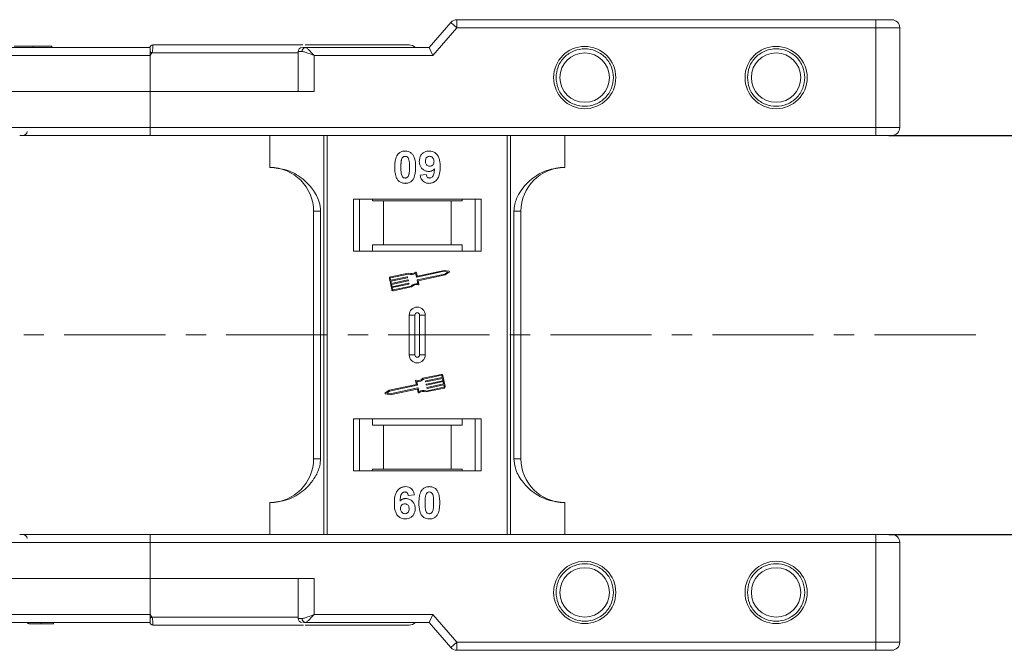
# Model space of a CAD drawing. Header units: millimetres. Extents: x 1678 to 3141, y 466 to 1499.
# Tile 30 of 81: x 2857 to 2981, y 762 to 841. Entities that reach past the tile are written whole.
import ezdxf

# ---------------------------------------------------------------- set-up
doc = ezdxf.new("R2010")
doc.units = ezdxf.units.MM
doc.linetypes.add('CENTERX2', pattern=[20.32, 12.7, -2.54, 2.54, -2.54])
doc.styles.get("Standard").update_dxf_attribs({"font": '仿宋_GB2312.ttf', "width": 0.8})
doc.dimstyles.new('副本 ISO-45.1', dxfattribs={"dimtxt": 10, "dimasz": 9, "dimexe": 6.5, "dimexo": 0.625, "dimgap": 2.5, "dimtad": 1, "dimdsep": 46, "dimtxsty": 'Standard', "dimcen": 2.5, "dimadec": 0, "dimazin": 0, "dimtfac": 1, "dimtmove": 0, "dimatfit": 3, "dimfxl": 0, "dimarcsym": 0})

# ---------------------------------------------------------------- blocks, each defined once
blk = doc.blocks.new('*D2346')
at = {"color": 0, "lineweight": -2}
for p, q in [((2966.44, 826.73), (3019.92, 826.73)), ((3013.42, 785.73), (3013.42, 817.73)), ((2966.44, 776.73), (3019.92, 776.73))]:
    blk.add_line(p, q, dxfattribs=at)
at = {"color": 0, "lineweight": 9}
for points in [[(3011.92, 817.73), (3014.92, 817.73), (3013.42, 826.73)], [(3011.92, 785.73), (3014.92, 785.73), (3013.42, 776.73)]]:
    blk.add_solid(points, dxfattribs=at)
at = {"layer": 'Defpoints', "color": 0, "lineweight": 9}
for p in [(2965.82, 826.73), (3013.42, 826.73), (2965.82, 776.73)]:
    blk.add_point(p, dxfattribs=at)
at = {"color": 0, "lineweight": 9, "insert": (3005.92, 801.73), "char_height": 10, "attachment_point": 5, "rotation": 90}
blk.add_mtext('50', dxfattribs=at)

msp = doc.modelspace()

# ---------------------------------------------------------------- linework, layer by layer
at = {"color": 7, "linetype": 'Continuous', "lineweight": 15}
for p, q in [((2911.52, 840.885), (2908.819, 837.734)), ((2912.279, 840.234), (2911.52, 840.885)), ((2912.279, 840.234), (2912.279, 841.234)), ((2964.819, 841.234), (2912.279, 841.234)), ((2964.819, 840.234), (2964.819, 841.234)), ((2909.279, 836.734), (2912.279, 840.234)), ((2912.279, 840.234), (2964.819, 840.234)), ((2964.819, 840.234), (2964.819, 827.734)), ((2967.819, 840.234), (2964.819, 840.234)), ((2967.819, 827.734), (2967.819, 840.234)), ((2873.819, 837.734), (2825.113, 837.734)), ((2859.134, 837.734), (2859.134, 837.934)), ((2861.498, 837.734), (2861.498, 837.934)), ((2873.819, 837.732), (2873.819, 837.734)), ((2874.169, 838.084), (2874.169, 838.084)), ((2892.382, 837.234), (2892.382, 832.234)), ((2892.891, 837.234), (2892.382, 837.234)), ((2908.819, 837.734), (2893.264, 837.734)), ((2908.819, 837.734), (2909.279, 836.734)), ((2826.231, 836.734), (2873.819, 836.734)), ((2874.053, 837.084), (2873.819, 836.734)), ((2873.819, 836.734), (2873.819, 832.234)), ((2892.382, 837.084), (2874.053, 837.084)), ((2894.382, 836.734), (2909.279, 836.734)), ((2894.382, 832.234), (2894.382, 836.734)), ((2873.819, 832.234), (2854.407, 832.234)), ((2873.819, 827.734), (2873.819, 832.234)), ((2873.819, 832.234), (2894.382, 832.234)), ((2873.819, 827.734), (2856.407, 827.734)), ((2964.819, 827.734), (2873.819, 827.734)), ((2873.819, 826.734), (2873.819, 827.734)), ((2967.819, 827.734), (2964.819, 827.734)), ((2964.819, 826.734), (2964.819, 827.734)), ((2964.819, 826.734), (2873.819, 826.734)), ((2888.819, 826.734), (2888.819, 822.734)), ((2895.612, 826.734), (2895.612, 801.734)), ((2896.031, 801.734), (2896.031, 826.734)), ((2918.607, 826.734), (2918.607, 801.734)), ((2919.026, 801.734), (2919.026, 826.734)), ((2925.819, 822.734), (2925.819, 826.734)), ((2907.678, 821.778), (2908.447, 821.862)), ((2915.319, 818.734), (2899.319, 818.734)), ((2899.319, 818.734), (2899.319, 812.234)), ((2900.069, 818.734), (2900.069, 812.234)), ((2901.705, 818.534), (2901.705, 818.734)), ((2912.932, 818.734), (2912.932, 818.534)), ((2914.569, 812.234), (2914.569, 818.734)), ((2915.319, 812.234), (2915.319, 818.734)), ((2903.069, 818.534), (2901.705, 818.534)), ((2903.069, 813.034), (2903.069, 818.534)), ((2911.569, 818.534), (2903.069, 818.534)), ((2911.569, 818.534), (2911.569, 813.034)), ((2912.932, 818.534), (2911.569, 818.534)), ((2894.319, 817.234), (2895.204, 817.234)), ((2894.319, 817.234), (2894.319, 801.734)), ((2895.204, 801.734), (2895.204, 817.234)), ((2919.433, 817.234), (2919.433, 801.734)), ((2920.319, 817.234), (2919.433, 817.234)), ((2920.319, 801.734), (2920.319, 817.234)), ((2901.705, 813.034), (2903.069, 813.034)), ((2901.705, 812.234), (2901.705, 813.034)), ((2903.069, 813.034), (2911.569, 813.034)), ((2911.569, 813.034), (2912.932, 813.034)), ((2912.932, 813.034), (2912.932, 812.234)), ((2899.319, 812.234), (2915.319, 812.234)), ((2903.822, 808.797), (2904.114, 807.418)), ((2903.937, 808.821), (2903.986, 808.591)), ((2906.237, 809.487), (2903.958, 809.005)), ((2906.225, 809.364), (2903.983, 808.891)), ((2903.986, 808.591), (2906.068, 809.031)), ((2906.093, 808.916), (2904.01, 808.476)), ((2906.103, 809.008), (2906.115, 808.951)), ((2907.211, 809.003), (2907.117, 809.447)), ((2907.302, 809.142), (2907.214, 809.557)), ((2910.707, 809.711), (2907.246, 808.98)), ((2907.319, 808.635), (2910.78, 809.366)), ((2910.706, 809.831), (2907.337, 809.119)), ((2907.429, 808.538), (2910.828, 809.256)), ((2911.308, 809.713), (2910.706, 809.831)), ((2911.149, 809.624), (2910.707, 809.711)), ((2910.78, 809.366), (2911.149, 809.624)), ((2910.828, 809.256), (2911.33, 809.607)), ((2904.01, 808.476), (2904.071, 808.189)), ((2904.071, 808.189), (2906.153, 808.629)), ((2906.178, 808.514), (2904.095, 808.074)), ((2904.095, 808.074), (2904.156, 807.787)), ((2904.156, 807.787), (2906.238, 808.227)), ((2906.263, 808.112), (2904.18, 807.672)), ((2904.18, 807.672), (2904.229, 807.442)), ((2904.298, 807.397), (2906.541, 807.871)), ((2904.322, 807.282), (2906.601, 807.763)), ((2906.188, 808.606), (2906.2, 808.549)), ((2906.273, 808.204), (2906.285, 808.147)), ((2907.39, 808.156), (2907.296, 808.6)), ((2907.523, 808.094), (2907.429, 808.538)), ((2906.319, 804.234), (2906.319, 801.734)), ((2906.319, 804.234), (2907.034, 804.234)), ((2907.034, 804.234), (2907.034, 801.734)), ((2907.604, 801.734), (2907.604, 804.234)), ((2908.319, 804.234), (2907.604, 804.234)), ((2908.319, 801.734), (2908.319, 804.234)), ((2894.319, 801.734), (2894.319, 786.234)), ((2895.204, 786.234), (2895.204, 801.734)), ((2895.612, 801.734), (2895.612, 776.734)), ((2896.031, 776.734), (2896.031, 801.734)), ((2906.319, 801.734), (2906.319, 799.234)), ((2907.034, 801.734), (2907.034, 799.234)), ((2907.604, 799.234), (2907.604, 801.734)), ((2908.319, 799.234), (2908.319, 801.734)), ((2918.607, 801.734), (2918.607, 776.734)), ((2919.026, 776.734), (2919.026, 801.734)), ((2919.433, 801.734), (2919.433, 786.234)), ((2920.319, 786.234), (2920.319, 801.734)), ((2907.034, 799.234), (2906.319, 799.234)), ((2908.319, 799.234), (2907.604, 799.234)), ((2910.315, 796.801), (2908.037, 796.319)), ((2910.34, 796.686), (2908.097, 796.212)), ((2908.375, 795.971), (2910.458, 796.411)), ((2910.458, 796.411), (2910.409, 796.64)), ((2910.815, 795.286), (2910.524, 796.665)), ((2907.208, 795.544), (2903.81, 794.826)), ((2907.319, 795.447), (2903.858, 794.716)), ((2907.114, 795.988), (2907.208, 795.544)), ((2907.248, 795.926), (2907.342, 795.482)), ((2908.365, 795.878), (2908.352, 795.936)), ((2910.482, 796.296), (2908.399, 795.856)), ((2908.412, 794.718), (2910.655, 795.192)), ((2908.45, 795.476), (2908.437, 795.534)), ((2908.46, 795.568), (2910.543, 796.008)), ((2910.567, 795.893), (2908.484, 795.453)), ((2908.545, 795.166), (2910.628, 795.606)), ((2910.652, 795.491), (2908.569, 795.051)), ((2910.543, 796.008), (2910.482, 796.296)), ((2910.628, 795.606), (2910.567, 795.893)), ((2910.7, 795.261), (2910.652, 795.491)), ((2903.81, 794.826), (2903.308, 794.475)), ((2903.33, 794.369), (2903.931, 794.251)), ((2903.858, 794.716), (2903.488, 794.458)), ((2903.488, 794.458), (2903.93, 794.371)), ((2903.93, 794.371), (2907.392, 795.103)), ((2903.931, 794.251), (2907.301, 794.963)), ((2907.336, 794.941), (2907.424, 794.525)), ((2907.426, 795.08), (2907.52, 794.636)), ((2908.401, 794.596), (2910.679, 795.077)), ((2908.535, 795.074), (2908.522, 795.131)), ((2915.319, 791.234), (2899.319, 791.234)), ((2899.319, 791.234), (2899.319, 784.734)), ((2900.069, 791.234), (2900.069, 784.734)), ((2901.705, 790.434), (2901.705, 791.234)), ((2903.069, 790.434), (2901.705, 790.434)), ((2903.069, 784.934), (2903.069, 790.434)), ((2911.569, 790.434), (2903.069, 790.434)), ((2911.569, 790.434), (2911.569, 784.934)), ((2912.932, 790.434), (2911.569, 790.434)), ((2912.932, 791.234), (2912.932, 790.434)), ((2914.569, 784.734), (2914.569, 791.234)), ((2915.319, 784.734), (2915.319, 791.234)), ((2894.319, 786.234), (2895.204, 786.234)), ((2919.433, 786.234), (2920.319, 786.234)), ((2899.319, 784.734), (2915.319, 784.734)), ((2901.705, 784.934), (2903.069, 784.934)), ((2901.705, 784.734), (2901.705, 784.934)), ((2903.069, 784.934), (2911.569, 784.934)), ((2911.569, 784.934), (2912.932, 784.934)), ((2912.932, 784.934), (2912.932, 784.734)), ((2906.96, 781.69), (2906.191, 781.606)), ((2888.819, 776.734), (2888.819, 780.734)), ((2925.819, 780.734), (2925.819, 776.734)), ((2873.819, 776.734), (2873.819, 775.734)), ((2873.819, 776.734), (2964.819, 776.734)), ((2964.819, 775.734), (2964.819, 776.734)), ((2856.407, 775.734), (2873.819, 775.734)), ((2873.819, 771.234), (2873.819, 775.734)), ((2873.819, 775.734), (2964.819, 775.734)), ((2964.819, 775.734), (2964.819, 763.234)), ((2964.819, 775.734), (2967.819, 775.734)), ((2967.819, 763.234), (2967.819, 775.734)), ((2854.407, 771.234), (2873.819, 771.234)), ((2894.382, 771.234), (2873.819, 771.234)), ((2873.819, 771.234), (2873.819, 766.734)), ((2892.382, 771.234), (2892.382, 766.234)), ((2894.382, 766.734), (2894.382, 771.234)), ((2825.113, 765.734), (2873.819, 765.734)), ((2873.819, 766.734), (2826.231, 766.734)), ((2858.486, 765.734), (2858.486, 765.534)), ((2858.595, 765.734), (2858.595, 765.534)), ((2860.146, 765.734), (2860.146, 765.534)), ((2861.691, 765.734), (2861.691, 765.534)), ((2873.819, 766.734), (2874.053, 766.384)), ((2874.053, 766.384), (2892.382, 766.384)), ((2892.891, 766.234), (2892.382, 766.234)), ((2893.052, 765.734), (2893.264, 765.734)), ((2893.264, 765.734), (2908.819, 765.734)), ((2909.279, 766.734), (2894.382, 766.734)), ((2908.819, 765.734), (2909.279, 766.734)), ((2908.819, 765.734), (2911.52, 762.583)), ((2912.279, 763.234), (2909.279, 766.734)), ((2874.169, 765.384), (2874.169, 765.384)), ((2911.52, 762.583), (2912.279, 763.234)), ((2964.819, 763.234), (2912.279, 763.234)), ((2912.279, 763.234), (2912.279, 762.234)), ((2964.819, 763.234), (2967.819, 763.234)), ((2964.819, 762.234), (2964.819, 763.234)), ((2912.279, 762.234), (2964.819, 762.234))]:
    msp.add_line(p, q, dxfattribs=at)
at = {"color": 1, "linetype": 'CENTERX2', "lineweight": 13}
msp.add_line((2977.349, 801.734), (2139.266, 801.734), dxfattribs=at)
at = {"color": 7, "linetype": 'Continuous', "lineweight": 15}
for centre, radius in [((2928.319, 833.984), 3.9), ((2952.319, 833.984), 3.9), ((2928.319, 833.984), 3.1), ((2952.319, 833.984), 3.1), ((2928.319, 769.484), 3.9), ((2952.319, 769.484), 3.9), ((2928.319, 769.484), 3.1), ((2952.319, 769.484), 3.1)]:
    msp.add_circle(centre, radius, dxfattribs=at)
for centre, radius, start, end in [((2912.279, 840.234), 1, 90, 139.39871), ((2966.819, 840.234), 1, 0, 90), ((2874.169, 837.734), 0.35, 89.99809, 179.99959), ((2838.275, 770.157), 75.89, 61.87179, 62.07191), ((2892.882, 837.234), 0.5, 90, 180), ((2893.338, 837.289), 0.451, 99.5202, 187.08135), ((2906.319, 837.084), 1, 41.2946, 90), ((2966.819, 827.734), 1, 270, 0), ((2857.89, 827.234), 0.5, 270, 0), ((2888.819, 817.234), 5.5, 0, 90), ((2925.819, 817.234), 5.5, 90, 180), ((2903.995, 808.833), 0.176, 101.9297, 191.9297), ((2903.995, 808.833), 0.0587, 101.9297, 191.9297), ((2906.074, 809.002), 0.0294, 11.9297, 101.9297), ((2906.087, 808.945), 0.0294, 281.9297, 11.9297), ((2906.59, 810.285), 0.99, 248.37041, 302.16635), ((2906.59, 810.285), 0.873, 246.11204, 307.44471), ((2907.157, 809.545), 0.0587, 11.9297, 127.44471), ((2907.24, 809.009), 0.0294, 191.9297, 281.9297), ((2907.331, 809.148), 0.0294, 191.9297, 281.9297), ((2911.296, 809.656), 0.0587, 304.95116, 78.90824), ((2906.159, 808.6), 0.0294, 11.9297, 101.9297), ((2906.172, 808.543), 0.0294, 281.9297, 11.9297), ((2906.244, 808.198), 0.0294, 11.9297, 101.9297), ((2906.257, 808.141), 0.0294, 281.9297, 11.9297), ((2907.247, 807.176), 0.99, 81.69305, 135.48899), ((2907.247, 807.176), 0.873, 76.41469, 137.74736), ((2907.325, 808.606), 0.0294, 101.9297, 191.9297), ((2907.466, 808.082), 0.0587, 256.41469, 11.9297), ((2904.286, 807.454), 0.176, 191.9297, 281.9297), ((2904.286, 807.454), 0.0587, 191.9297, 281.9297), ((2907.319, 804.234), 1, 0, 180), ((2907.319, 804.234), 0.285, 0, 180), ((2907.319, 799.234), 1, 180, 0), ((2907.319, 799.234), 0.285, 180, 0), ((2910.352, 796.628), 0.176, 11.9297, 101.9297), ((2910.352, 796.628), 0.0587, 11.9297, 101.9297), ((2907.172, 796.001), 0.0587, 76.41469, 191.9297), ((2907.391, 796.906), 0.873, 256.41469, 317.74736), ((2907.391, 796.906), 0.99, 261.69305, 315.48899), ((2907.313, 795.476), 0.0294, 281.9297, 11.9297), ((2908.381, 795.942), 0.0294, 101.9297, 191.9297), ((2908.393, 795.884), 0.0294, 191.9297, 281.9297), ((2908.466, 795.54), 0.0294, 101.9297, 191.9297), ((2908.478, 795.482), 0.0294, 191.9297, 281.9297), ((2908.551, 795.137), 0.0294, 101.9297, 191.9297), ((2910.643, 795.249), 0.0587, 281.9297, 11.9297), ((2910.643, 795.249), 0.176, 281.9297, 11.9297), ((2903.341, 794.427), 0.0587, 124.95116, 258.90824), ((2907.307, 794.935), 0.0294, 11.9297, 101.9297), ((2907.398, 795.074), 0.0294, 11.9297, 101.9297), ((2907.481, 794.537), 0.0587, 191.9297, 307.44471), ((2908.047, 793.798), 0.873, 66.11204, 127.44471), ((2908.047, 793.798), 0.99, 68.37041, 122.16635), ((2908.563, 795.08), 0.0294, 191.9297, 281.9297), ((2888.819, 786.234), 5.5, 270, 0), ((2925.819, 786.234), 5.5, 180, 270), ((2857.89, 776.234), 0.5, 0, 90), ((2966.819, 775.734), 1, 0, 90), ((2838.275, 833.311), 75.89, 297.92809, 298.12821), ((2874.169, 765.734), 0.35, 180.00041, 270.00191), ((2892.882, 766.234), 0.5, 180, 270), ((2893.338, 766.178), 0.451, 172.91865, 260.4798), ((2906.319, 766.384), 1, 270, 319.04573), ((2966.819, 763.234), 1, 270, 0), ((2912.279, 763.234), 1, 220.60129, 270)]:
    msp.add_arc(centre, radius, start, end, dxfattribs=at)
for points, knots in [([(2966.819, 841.234), (2966.792, 841.234), (2966.75, 841.234), (2966.501, 841.234), (2966.243, 841.234), (2965.925, 841.234), (2965.459, 841.234), (2965.07, 841.234), (2964.819, 841.234)], [0, 0, 0, 0, 0.2394429, 0.3698071, 0.5000001, 0.6303641, 0.7605571, 1, 1, 1, 1]), ([(2859.134, 837.934), (2859, 837.934), (2858.596, 837.934), (2857.936, 837.934), (2857.315, 837.934), (2856.889, 837.934), (2856.764, 837.934), (2856.756, 837.934), (2856.755, 837.934)], [0, 0, 0, 0, 0.1021706, 0.3092201, 0.51365, 0.6922749, 0.9324126, 1, 1, 1, 1]), ([(2861.498, 837.934), (2861.495, 837.934), (2861.484, 837.934), (2861.343, 837.934), (2860.951, 837.934), (2860.377, 837.934), (2859.737, 837.934), (2859.316, 837.934), (2859.134, 837.934)], [0, 0, 0, 0, 0.1018882, 0.3073435, 0.4929627, 0.6786474, 0.8607914, 1, 1, 1, 1]), ([(2873.819, 837.208), (2873.819, 837.301), (2873.819, 837.486), (2873.819, 837.648), (2873.819, 837.678), (2873.819, 837.687)], [0, 0, 0, 0, 0.412717, 0.8254516, 1, 1, 1, 1]), ([(2874.169, 838.084), (2874.169, 838.077), (2874.17, 838.063), (2874.169, 837.961), (2874.167, 837.815), (2874.155, 837.631), (2874.136, 837.449), (2874.106, 837.262), (2874.07, 837.14), (2874.053, 837.084)], [0, 0, 0, 0, 0.1718456, 0.312445, 0.4991009, 0.6298393, 0.7575038, 0.8890244, 1, 1, 1, 1]), ([(2892.981, 838.084), (2892.592, 838.084), (2891.378, 838.084), (2888.999, 838.084), (2885.786, 838.084), (2882.135, 838.084), (2878.148, 838.084), (2875.482, 838.084), (2874.169, 838.084)], [0, 0, 0, 0, 0.0761662, 0.2372998, 0.3984073, 0.6046388, 0.8052959, 1, 1, 1, 1]), ([(2894.382, 836.734), (2894.112, 836.85), (2893.694, 837.031), (2893.195, 837.202), (2892.986, 837.224), (2892.891, 837.234)], [0, 0, 0, 0, 0.4984129, 0.772928, 1, 1, 1, 1]), ([(2893.264, 837.734), (2893.147, 837.734), (2893.021, 837.734), (2892.986, 837.734), (2892.984, 837.734)], [0, 0, 0, 0, 0.93147, 1, 1, 1, 1]), ([(2893.264, 837.734), (2893.332, 837.717), (2893.475, 837.681), (2893.755, 837.431), (2894.064, 837.101), (2894.276, 836.856), (2894.382, 836.734)], [0, 0, 0, 0, 0.2343503, 0.4981953, 0.748869, 1, 1, 1, 1]), ([(2906.319, 838.084), (2906.273, 838.084), (2906.179, 838.084), (2905.408, 838.084), (2904.242, 838.084), (2902.771, 838.084), (2901.125, 838.084), (2899.177, 838.084), (2896.679, 838.084), (2894.529, 838.084), (2893.266, 838.084)], [0, 0, 0, 0, 0.1309531, 0.2659015, 0.4045794, 0.5129439, 0.6212909, 0.7319266, 0.8425444, 1, 1, 1, 1]), ([(2924.719, 833.984), (2924.767, 834.437), (2924.842, 835.135), (2925.29, 835.975), (2925.755, 836.547), (2926.328, 837.015), (2927.167, 837.449), (2928.319, 837.671), (2929.471, 837.449), (2930.309, 837.015), (2930.882, 836.547), (2931.348, 835.975), (2931.796, 835.136), (2931.87, 834.437), (2931.919, 833.984)], [0, 0, 0, 0, 0.11972147, 0.18483695, 0.24999998, 0.31511548, 0.38027853, 0.5, 0.61972147, 0.68483695, 0.74999998, 0.81511548, 0.88027853, 1, 1, 1, 1]), ([(2948.719, 833.984), (2948.767, 834.437), (2948.842, 835.135), (2949.29, 835.975), (2949.755, 836.547), (2950.328, 837.015), (2951.167, 837.449), (2952.319, 837.671), (2953.471, 837.449), (2954.309, 837.015), (2954.882, 836.547), (2955.348, 835.975), (2955.796, 835.136), (2955.87, 834.437), (2955.919, 833.984)], [0, 0, 0, 0, 0.11972147, 0.18483695, 0.24999998, 0.31511548, 0.38027853, 0.5, 0.61972147, 0.68483695, 0.74999998, 0.81511548, 0.88027853, 1, 1, 1, 1]), ([(2931.919, 833.984), (2931.87, 833.531), (2931.796, 832.832), (2931.348, 831.993), (2930.882, 831.421), (2930.31, 830.953), (2929.471, 830.519), (2928.319, 830.297), (2927.167, 830.519), (2926.328, 830.953), (2925.755, 831.421), (2925.29, 831.993), (2924.842, 832.832), (2924.767, 833.531), (2924.719, 833.984)], [0, 0, 0, 0, 0.11972147, 0.18483695, 0.24999998, 0.31511548, 0.38027853, 0.5, 0.61972147, 0.68483695, 0.74999998, 0.81511548, 0.88027853, 1, 1, 1, 1]), ([(2955.919, 833.984), (2955.87, 833.531), (2955.796, 832.832), (2955.348, 831.993), (2954.882, 831.421), (2954.31, 830.953), (2953.471, 830.519), (2952.319, 830.297), (2951.167, 830.519), (2950.328, 830.953), (2949.755, 831.421), (2949.29, 831.993), (2948.842, 832.832), (2948.767, 833.531), (2948.719, 833.984)], [0, 0, 0, 0, 0.11972147, 0.18483695, 0.24999998, 0.31511548, 0.38027853, 0.5, 0.61972147, 0.68483695, 0.74999998, 0.81511548, 0.88027853, 1, 1, 1, 1]), ([(2873.819, 826.734), (2872.498, 826.734), (2869.815, 826.734), (2865.79, 826.734), (2862.121, 826.734), (2859.331, 826.734), (2857.93, 826.734), (2857.467, 826.734)], [0, 0, 0, 0, 0.2309632, 0.4690891, 0.7139221, 0.9052997, 1, 1, 1, 1]), ([(2966.819, 826.734), (2966.792, 826.734), (2966.751, 826.734), (2966.502, 826.734), (2966.243, 826.734), (2965.925, 826.734), (2965.459, 826.734), (2965.07, 826.734), (2964.819, 826.734)], [0, 0, 0, 0, 0.23944295, 0.36963586, 0.49999992, 0.63019291, 0.76055705, 1, 1, 1, 1]), ([(2904.498, 822.761), (2904.501, 822.895), (2904.506, 823.198), (2904.578, 823.727), (2904.718, 824.149), (2904.877, 824.356), (2904.894, 824.379)], [0, 0, 0, 0, 0.2367308, 0.5375555, 0.9496679, 1, 1, 1, 1]), ([(2904.894, 824.379), (2904.939, 824.429), (2905.029, 824.531), (2905.198, 824.647), (2905.386, 824.73), (2905.555, 824.768), (2905.697, 824.783), (2905.77, 824.784), (2905.806, 824.785)], [0, 0, 0, 0, 0.1937762, 0.3936, 0.5878635, 0.7889077, 0.894169, 1, 1, 1, 1]), ([(2905.268, 822.761), (2905.268, 822.828), (2905.269, 822.961), (2905.275, 823.142), (2905.285, 823.303), (2905.299, 823.445), (2905.318, 823.587), (2905.341, 823.679), (2905.353, 823.726)], [0, 0, 0, 0, 0.2059417, 0.4119594, 0.558149, 0.7045024, 0.8518015, 1, 1, 1, 1]), ([(2905.353, 823.726), (2905.377, 823.795), (2905.415, 823.907), (2905.523, 824.033), (2905.647, 824.099), (2905.746, 824.116), (2905.8, 824.118), (2905.806, 824.119)], [0, 0, 0, 0, 0.33480351, 0.54256063, 0.75038199, 0.9707212, 1, 1, 1, 1]), ([(2905.806, 824.785), (2905.941, 824.775), (2906.213, 824.755), (2906.566, 824.556), (2906.837, 824.263), (2907.089, 823.662), (2907.103, 823.139), (2907.114, 822.753)], [0, 0, 0, 0, 0.147566, 0.2966882, 0.4312776, 0.580404, 1, 1, 1, 1]), ([(2905.806, 824.119), (2905.863, 824.113), (2905.965, 824.103), (2906.097, 824.027), (2906.21, 823.879), (2906.306, 823.604), (2906.34, 823.212), (2906.343, 822.912), (2906.344, 822.761)], [0, 0, 0, 0, 0.10461361, 0.18881412, 0.27351189, 0.44412695, 0.71948087, 1, 1, 1, 1]), ([(2907.575, 823.481), (2907.583, 823.615), (2907.598, 823.885), (2907.766, 824.265), (2908.045, 824.561), (2908.416, 824.755), (2908.691, 824.775), (2908.833, 824.785)], [0, 0, 0, 0, 0.1979267, 0.3977284, 0.5974133, 0.7905838, 1, 1, 1, 1]), ([(2908.344, 823.52), (2908.349, 823.607), (2908.355, 823.745), (2908.43, 823.924), (2908.539, 824.031), (2908.682, 824.105), (2908.789, 824.114), (2908.848, 824.119)], [0, 0, 0, 0, 0.29132017, 0.46553926, 0.64163153, 0.79866396, 1, 1, 1, 1]), ([(2908.833, 824.785), (2908.969, 824.775), (2909.24, 824.753), (2909.601, 824.551), (2909.892, 824.246), (2910.132, 823.711), (2910.186, 823.202), (2910.19, 822.847), (2910.191, 822.788)], [0, 0, 0, 0, 0.148288, 0.2977445, 0.4437132, 0.6077915, 0.9347078, 1, 1, 1, 1]), ([(2908.848, 824.119), (2908.916, 824.111), (2909.053, 824.097), (2909.227, 823.98), (2909.356, 823.822), (2909.413, 823.639), (2909.419, 823.519), (2909.421, 823.463)], [0, 0, 0, 0, 0.2079545, 0.4204057, 0.6273197, 0.8277075, 1, 1, 1, 1]), ([(2895.204, 817.234), (2895.161, 817.625), (2895.049, 818.623), (2894.226, 820.077), (2892.856, 821.49), (2890.991, 822.527), (2889.54, 822.665), (2888.819, 822.734)], [0, 0, 0, 0, 0.12571337, 0.32127574, 0.5244662, 0.76348402, 1, 1, 1, 1]), ([(2904.891, 821.145), (2904.852, 821.199), (2904.772, 821.309), (2904.664, 821.546), (2904.574, 821.853), (2904.524, 822.19), (2904.502, 822.494), (2904.499, 822.672), (2904.498, 822.761)], [0, 0, 0, 0, 0.11844057, 0.2393457, 0.45959323, 0.68492476, 0.84223987, 1, 1, 1, 1]), ([(2905.806, 821.401), (2905.738, 821.409), (2905.628, 821.422), (2905.499, 821.51), (2905.395, 821.663), (2905.302, 821.937), (2905.274, 822.327), (2905.27, 822.616), (2905.268, 822.761)], [0, 0, 0, 0, 0.1253702, 0.2022903, 0.2791788, 0.4647576, 0.7305818, 1, 1, 1, 1]), ([(2906.344, 822.761), (2906.344, 822.694), (2906.343, 822.561), (2906.337, 822.38), (2906.327, 822.219), (2906.313, 822.076), (2906.295, 821.933), (2906.271, 821.84), (2906.259, 821.793)], [0, 0, 0, 0, 0.2052705, 0.4106164, 0.5571497, 0.7038442, 0.8514711, 1, 1, 1, 1]), ([(2907.114, 822.753), (2907.111, 822.62), (2907.106, 822.316), (2907.036, 821.798), (2906.897, 821.378), (2906.741, 821.17), (2906.718, 821.14)], [0, 0, 0, 0, 0.2372812, 0.5385907, 0.9326774, 1, 1, 1, 1]), ([(2908.757, 822.221), (2908.622, 822.233), (2908.349, 822.258), (2907.998, 822.475), (2907.731, 822.78), (2907.593, 823.135), (2907.581, 823.376), (2907.575, 823.481)], [0, 0, 0, 0, 0.2101886, 0.42177326, 0.62360346, 0.83703437, 1, 1, 1, 1]), ([(2908.887, 822.888), (2908.819, 822.894), (2908.694, 822.905), (2908.53, 822.998), (2908.419, 823.13), (2908.354, 823.31), (2908.348, 823.442), (2908.344, 823.52)], [0, 0, 0, 0, 0.2139369, 0.3980753, 0.5830907, 0.7516657, 1, 1, 1, 1]), ([(2909.48, 822.556), (2909.434, 822.507), (2909.34, 822.408), (2909.193, 822.32), (2909.066, 822.268), (2908.967, 822.24), (2908.864, 822.225), (2908.793, 822.222), (2908.757, 822.221)], [0, 0, 0, 0, 0.24349124, 0.49626585, 0.61820988, 0.7417038, 0.87015842, 1, 1, 1, 1]), ([(2910.191, 822.788), (2910.188, 822.654), (2910.179, 822.253), (2910.088, 821.697), (2909.81, 821.189), (2909.463, 820.886), (2909.094, 820.748), (2908.86, 820.738), (2908.776, 820.734)], [0, 0, 0, 0, 0.1423372, 0.4291269, 0.5899433, 0.7512055, 0.9098946, 1, 1, 1, 1]), ([(2908.874, 821.401), (2908.928, 821.406), (2909.036, 821.417), (2909.188, 821.516), (2909.329, 821.686), (2909.439, 822.048), (2909.463, 822.349), (2909.48, 822.556)], [0, 0, 0, 0, 0.1120155, 0.2243547, 0.3677679, 0.565827, 1, 1, 1, 1]), ([(2909.421, 823.463), (2909.417, 823.384), (2909.409, 823.251), (2909.323, 823.082), (2909.202, 822.972), (2909.053, 822.899), (2908.942, 822.891), (2908.887, 822.888)], [0, 0, 0, 0, 0.2673945, 0.4472142, 0.6271221, 0.8130653, 1, 1, 1, 1]), ([(2925.819, 822.734), (2925.059, 822.658), (2923.539, 822.505), (2921.517, 821.315), (2920.185, 819.764), (2919.525, 818.32), (2919.458, 817.528), (2919.433, 817.234)], [0, 0, 0, 0, 0.2490962, 0.4982428, 0.745205, 0.90541, 1, 1, 1, 1]), ([(2905.806, 820.734), (2905.739, 820.736), (2905.604, 820.741), (2905.406, 820.784), (2905.216, 820.862), (2905.071, 820.961), (2904.964, 821.059), (2904.916, 821.116), (2904.891, 821.145)], [0, 0, 0, 0, 0.1926347, 0.388697, 0.5820148, 0.7830443, 0.8909593, 1, 1, 1, 1]), ([(2906.259, 821.793), (2906.235, 821.724), (2906.197, 821.613), (2906.09, 821.487), (2905.968, 821.421), (2905.869, 821.403), (2905.814, 821.401), (2905.806, 821.401)], [0, 0, 0, 0, 0.3336776, 0.5404125, 0.7472639, 0.9612091, 1, 1, 1, 1]), ([(2906.718, 821.14), (2906.674, 821.09), (2906.583, 820.988), (2906.415, 820.872), (2906.226, 820.789), (2906.056, 820.751), (2905.915, 820.736), (2905.842, 820.735), (2905.806, 820.734)], [0, 0, 0, 0, 0.1937693, 0.3935642, 0.587886, 0.7891312, 0.8942826, 1, 1, 1, 1]), ([(2908.776, 820.734), (2908.64, 820.745), (2908.394, 820.765), (2908.08, 820.947), (2907.838, 821.227), (2907.723, 821.525), (2907.688, 821.724), (2907.678, 821.778)], [0, 0, 0, 0, 0.2427882, 0.4388655, 0.6348012, 0.9009361, 1, 1, 1, 1]), ([(2908.447, 821.862), (2908.46, 821.782), (2908.481, 821.659), (2908.571, 821.515), (2908.676, 821.438), (2908.782, 821.405), (2908.849, 821.402), (2908.874, 821.401)], [0, 0, 0, 0, 0.3447142, 0.5290593, 0.7142089, 0.8921959, 1, 1, 1, 1]), ([(2888.819, 780.734), (2889.579, 780.81), (2891.099, 780.963), (2893.121, 782.153), (2894.453, 783.703), (2895.113, 785.148), (2895.18, 785.94), (2895.204, 786.234)], [0, 0, 0, 0, 0.24909619, 0.49824278, 0.74520496, 0.90540997, 1, 1, 1, 1]), ([(2919.433, 786.234), (2919.477, 785.843), (2919.588, 784.845), (2920.412, 783.39), (2921.782, 781.978), (2923.647, 780.941), (2925.097, 780.803), (2925.819, 780.734)], [0, 0, 0, 0, 0.1257134, 0.3212757, 0.5244662, 0.763484, 1, 1, 1, 1]), ([(2904.447, 780.68), (2904.45, 780.813), (2904.459, 781.215), (2904.549, 781.771), (2904.828, 782.279), (2905.174, 782.582), (2905.544, 782.72), (2905.778, 782.73), (2905.862, 782.734)], [0, 0, 0, 0, 0.1423372, 0.4291269, 0.5899433, 0.7512055, 0.9098946, 1, 1, 1, 1]), ([(2905.764, 782.067), (2905.71, 782.062), (2905.601, 782.051), (2905.449, 781.951), (2905.307, 781.779), (2905.199, 781.417), (2905.174, 781.117), (2905.158, 780.912)], [0, 0, 0, 0, 0.1120492, 0.2243802, 0.3701146, 0.5702758, 1, 1, 1, 1]), ([(2906.191, 781.606), (2906.178, 781.683), (2906.159, 781.805), (2906.068, 781.95), (2905.963, 782.03), (2905.855, 782.063), (2905.789, 782.066), (2905.764, 782.067)], [0, 0, 0, 0, 0.33384, 0.5245467, 0.7163724, 0.8918244, 1, 1, 1, 1]), ([(2905.862, 782.734), (2905.998, 782.723), (2906.244, 782.704), (2906.557, 782.52), (2906.798, 782.243), (2906.913, 781.946), (2906.949, 781.747), (2906.96, 781.69)], [0, 0, 0, 0, 0.24269082, 0.43900235, 0.63500599, 0.89505866, 1, 1, 1, 1]), ([(2907.524, 780.715), (2907.526, 780.848), (2907.531, 781.151), (2907.604, 781.679), (2907.745, 782.099), (2907.902, 782.305), (2907.92, 782.328)], [0, 0, 0, 0, 0.2373811, 0.5389182, 0.9490817, 1, 1, 1, 1]), ([(2907.92, 782.328), (2907.964, 782.378), (2908.054, 782.48), (2908.223, 782.595), (2908.412, 782.678), (2908.581, 782.716), (2908.722, 782.731), (2908.795, 782.733), (2908.832, 782.734)], [0, 0, 0, 0, 0.1937762, 0.3936, 0.5878635, 0.7889077, 0.894169, 1, 1, 1, 1]), ([(2908.293, 780.707), (2908.294, 780.773), (2908.295, 780.907), (2908.3, 781.088), (2908.311, 781.249), (2908.325, 781.392), (2908.343, 781.535), (2908.367, 781.628), (2908.379, 781.675)], [0, 0, 0, 0, 0.20527, 0.4106157, 0.5571475, 0.7038444, 0.8514751, 1, 1, 1, 1]), ([(2908.379, 781.675), (2908.402, 781.744), (2908.441, 781.856), (2908.549, 781.982), (2908.672, 782.048), (2908.771, 782.065), (2908.825, 782.067), (2908.832, 782.067)], [0, 0, 0, 0, 0.3348035, 0.5425606, 0.750382, 0.9707212, 1, 1, 1, 1]), ([(2908.832, 782.734), (2908.898, 782.732), (2909.033, 782.727), (2909.231, 782.683), (2909.422, 782.606), (2909.566, 782.507), (2909.673, 782.409), (2909.722, 782.352), (2909.747, 782.323)], [0, 0, 0, 0, 0.1926273, 0.3886837, 0.5820134, 0.7832006, 0.8910383, 1, 1, 1, 1]), ([(2908.832, 782.067), (2908.889, 782.061), (2908.99, 782.051), (2909.119, 781.977), (2909.229, 781.836), (2909.329, 781.565), (2909.365, 781.169), (2909.368, 780.862), (2909.37, 780.707)], [0, 0, 0, 0, 0.10564606, 0.18622129, 0.26704196, 0.43154058, 0.71270762, 1, 1, 1, 1]), ([(2909.747, 782.323), (2909.786, 782.269), (2909.865, 782.159), (2909.971, 781.927), (2910.061, 781.632), (2910.111, 781.301), (2910.136, 780.991), (2910.138, 780.802), (2910.139, 780.707)], [0, 0, 0, 0, 0.118432, 0.2393289, 0.4494336, 0.6641784, 0.8318201, 1, 1, 1, 1]), ([(2905.804, 778.683), (2905.669, 778.693), (2905.398, 778.715), (2905.038, 778.916), (2904.746, 779.221), (2904.506, 779.757), (2904.451, 780.267), (2904.448, 780.622), (2904.447, 780.68)], [0, 0, 0, 0, 0.1482689, 0.2976473, 0.4424214, 0.6078512, 0.9356585, 1, 1, 1, 1]), ([(2905.158, 780.912), (2905.204, 780.96), (2905.299, 781.058), (2905.444, 781.15), (2905.571, 781.199), (2905.67, 781.227), (2905.774, 781.243), (2905.845, 781.246), (2905.881, 781.247)], [0, 0, 0, 0, 0.2436536, 0.4957602, 0.6178923, 0.7415029, 0.8700251, 1, 1, 1, 1]), ([(2905.216, 780.005), (2905.221, 780.087), (2905.229, 780.223), (2905.32, 780.393), (2905.443, 780.501), (2905.591, 780.57), (2905.699, 780.577), (2905.751, 780.58)], [0, 0, 0, 0, 0.27672092, 0.45687046, 0.63700743, 0.8240683, 1, 1, 1, 1]), ([(2905.751, 780.58), (2905.818, 780.575), (2905.944, 780.565), (2906.104, 780.47), (2906.223, 780.335), (2906.285, 780.151), (2906.29, 780.018), (2906.293, 779.948)], [0, 0, 0, 0, 0.2137567, 0.3949441, 0.5765849, 0.7773109, 1, 1, 1, 1]), ([(2905.881, 781.247), (2906.016, 781.234), (2906.289, 781.21), (2906.637, 780.994), (2906.903, 780.692), (2907.044, 780.339), (2907.057, 780.096), (2907.062, 779.987)], [0, 0, 0, 0, 0.2102159, 0.4219747, 0.6200164, 0.8310369, 1, 1, 1, 1]), ([(2908.832, 778.683), (2908.696, 778.693), (2908.425, 778.713), (2908.071, 778.911), (2907.783, 779.225), (2907.549, 779.836), (2907.534, 780.356), (2907.524, 780.715)], [0, 0, 0, 0, 0.1475277, 0.2965695, 0.43214, 0.6087374, 1, 1, 1, 1]), ([(2908.832, 779.349), (2908.764, 779.357), (2908.654, 779.37), (2908.525, 779.457), (2908.422, 779.607), (2908.329, 779.879), (2908.299, 780.269), (2908.295, 780.56), (2908.293, 780.707)], [0, 0, 0, 0, 0.125351, 0.2021974, 0.2791824, 0.4597421, 0.727968, 1, 1, 1, 1]), ([(2909.37, 780.707), (2909.37, 780.64), (2909.369, 780.507), (2909.363, 780.326), (2909.353, 780.165), (2909.339, 780.023), (2909.32, 779.881), (2909.296, 779.788), (2909.284, 779.742)], [0, 0, 0, 0, 0.2059417, 0.4119594, 0.558149, 0.7045024, 0.8518015, 1, 1, 1, 1]), ([(2910.139, 780.707), (2910.137, 780.573), (2910.132, 780.27), (2910.061, 779.75), (2909.924, 779.327), (2909.766, 779.119), (2909.744, 779.089)], [0, 0, 0, 0, 0.2366286, 0.5373614, 0.9329864, 1, 1, 1, 1]), ([(2905.789, 779.349), (2905.721, 779.356), (2905.585, 779.371), (2905.409, 779.488), (2905.283, 779.645), (2905.225, 779.827), (2905.219, 779.947), (2905.216, 780.005)], [0, 0, 0, 0, 0.2079047, 0.4199807, 0.6306256, 0.821735, 1, 1, 1, 1]), ([(2906.293, 779.948), (2906.289, 779.862), (2906.283, 779.724), (2906.21, 779.545), (2906.099, 779.436), (2905.955, 779.362), (2905.848, 779.354), (2905.789, 779.349)], [0, 0, 0, 0, 0.28869741, 0.46355259, 0.63994173, 0.80180841, 1, 1, 1, 1]), ([(2907.062, 779.987), (2907.055, 779.853), (2907.039, 779.583), (2906.873, 779.201), (2906.588, 778.902), (2906.215, 778.711), (2905.941, 778.692), (2905.804, 778.683)], [0, 0, 0, 0, 0.1978309, 0.3972998, 0.5989102, 0.7987412, 1, 1, 1, 1]), ([(2909.284, 779.742), (2909.261, 779.673), (2909.223, 779.561), (2909.116, 779.436), (2908.994, 779.37), (2908.895, 779.352), (2908.84, 779.35), (2908.832, 779.349)], [0, 0, 0, 0, 0.3336776, 0.5404125, 0.7472639, 0.9612091, 1, 1, 1, 1]), ([(2909.744, 779.089), (2909.699, 779.039), (2909.609, 778.937), (2909.44, 778.821), (2909.251, 778.738), (2909.082, 778.7), (2908.941, 778.685), (2908.868, 778.683), (2908.832, 778.683)], [0, 0, 0, 0, 0.1937693, 0.3935642, 0.587886, 0.7891312, 0.8942826, 1, 1, 1, 1]), ([(2857.467, 776.734), (2857.93, 776.734), (2859.331, 776.734), (2862.121, 776.734), (2865.79, 776.734), (2869.815, 776.734), (2872.498, 776.734), (2873.819, 776.734)], [0, 0, 0, 0, 0.0946691, 0.2860776, 0.5308835, 0.7690229, 1, 1, 1, 1]), ([(2964.819, 776.734), (2965.07, 776.734), (2965.459, 776.734), (2965.925, 776.734), (2966.243, 776.734), (2966.501, 776.734), (2966.75, 776.734), (2966.792, 776.734), (2966.819, 776.734)], [0, 0, 0, 0, 0.2394429, 0.3696359, 0.4999999, 0.6301929, 0.7605571, 1, 1, 1, 1]), ([(2924.719, 769.484), (2924.767, 769.937), (2924.842, 770.635), (2925.29, 771.475), (2925.755, 772.047), (2926.328, 772.515), (2927.167, 772.949), (2928.319, 773.171), (2929.471, 772.949), (2930.309, 772.515), (2930.882, 772.047), (2931.348, 771.475), (2931.796, 770.636), (2931.87, 769.937), (2931.919, 769.484)], [0, 0, 0, 0, 0.1197215, 0.184837, 0.25, 0.3151155, 0.3802785, 0.5, 0.6197215, 0.684837, 0.75, 0.8151155, 0.8802785, 1, 1, 1, 1]), ([(2948.719, 769.484), (2948.767, 769.937), (2948.842, 770.635), (2949.29, 771.475), (2949.755, 772.047), (2950.328, 772.515), (2951.167, 772.949), (2952.319, 773.171), (2953.471, 772.949), (2954.309, 772.515), (2954.882, 772.047), (2955.348, 771.475), (2955.796, 770.636), (2955.87, 769.937), (2955.919, 769.484)], [0, 0, 0, 0, 0.1197215, 0.184837, 0.25, 0.3151155, 0.3802785, 0.5, 0.6197215, 0.684837, 0.75, 0.8151155, 0.8802785, 1, 1, 1, 1]), ([(2931.919, 769.484), (2931.87, 769.031), (2931.796, 768.332), (2931.348, 767.493), (2930.882, 766.921), (2930.31, 766.453), (2929.471, 766.019), (2928.319, 765.797), (2927.167, 766.019), (2926.328, 766.453), (2925.755, 766.921), (2925.29, 767.493), (2924.842, 768.332), (2924.767, 769.031), (2924.719, 769.484)], [0, 0, 0, 0, 0.1197215, 0.184837, 0.25, 0.3151155, 0.3802785, 0.5, 0.6197215, 0.684837, 0.75, 0.8151155, 0.8802785, 1, 1, 1, 1]), ([(2955.919, 769.484), (2955.87, 769.031), (2955.796, 768.332), (2955.348, 767.493), (2954.882, 766.921), (2954.31, 766.453), (2953.471, 766.019), (2952.319, 765.797), (2951.167, 766.019), (2950.328, 766.453), (2949.755, 766.921), (2949.29, 767.493), (2948.842, 768.332), (2948.767, 769.031), (2948.719, 769.484)], [0, 0, 0, 0, 0.1197215, 0.184837, 0.25, 0.3151155, 0.3802785, 0.5, 0.6197215, 0.684837, 0.75, 0.8151155, 0.8802785, 1, 1, 1, 1]), ([(2858.595, 765.534), (2858.649, 765.534), (2858.757, 765.534), (2859.061, 765.534), (2859.526, 765.534), (2859.912, 765.534), (2860.146, 765.534)], [0, 0, 0, 0, 0.2064605, 0.4135145, 0.6452106, 1, 1, 1, 1]), ([(2860.146, 765.534), (2860.28, 765.534), (2860.584, 765.534), (2861.036, 765.534), (2861.395, 765.534), (2861.649, 765.534), (2861.674, 765.534), (2861.691, 765.534)], [0, 0, 0, 0, 0.1552919, 0.3531453, 0.543243, 0.704067, 1, 1, 1, 1]), ([(2873.819, 765.734), (2873.819, 765.745), (2873.819, 765.767), (2873.819, 765.94), (2873.819, 766.125), (2873.819, 766.241), (2873.819, 766.259)], [0, 0, 0, 0, 0.3133566, 0.6267132, 0.9400698, 1, 1, 1, 1]), ([(2874.053, 766.384), (2874.07, 766.327), (2874.107, 766.204), (2874.136, 766.018), (2874.155, 765.836), (2874.167, 765.653), (2874.169, 765.507), (2874.17, 765.405), (2874.169, 765.391), (2874.169, 765.384)], [0, 0, 0, 0, 0.11199725, 0.24484387, 0.3691679, 0.50089869, 0.68753328, 0.82813816, 1, 1, 1, 1]), ([(2892.891, 766.234), (2892.986, 766.244), (2893.195, 766.265), (2893.694, 766.437), (2894.112, 766.618), (2894.382, 766.734)], [0, 0, 0, 0, 0.2270634, 0.5015869, 1, 1, 1, 1]), ([(2894.382, 766.734), (2894.276, 766.611), (2894.064, 766.366), (2893.754, 766.037), (2893.475, 765.786), (2893.332, 765.751), (2893.264, 765.734)], [0, 0, 0, 0, 0.2515188, 0.5017844, 0.7656323, 1, 1, 1, 1]), ([(2874.169, 765.384), (2875.482, 765.384), (2878.148, 765.384), (2882.136, 765.384), (2885.783, 765.384), (2889.009, 765.384), (2891.355, 765.384), (2892.634, 765.384), (2893.049, 765.384)], [0, 0, 0, 0, 0.1944844, 0.3949143, 0.6008774, 0.7618194, 0.9227353, 1, 1, 1, 1]), ([(2893.266, 765.384), (2893.671, 765.384), (2894.975, 765.384), (2897.766, 765.384), (2900.572, 765.384), (2902.771, 765.384), (2904.243, 765.384), (2905.408, 765.384), (2906.179, 765.384), (2906.273, 765.384), (2906.319, 765.384)], [0, 0, 0, 0, 0.04950076, 0.15984321, 0.38025524, 0.48835012, 0.59642747, 0.73477581, 0.86938859, 1, 1, 1, 1]), ([(2964.819, 762.234), (2965.07, 762.234), (2965.459, 762.234), (2965.925, 762.234), (2966.243, 762.234), (2966.502, 762.234), (2966.751, 762.234), (2966.792, 762.234), (2966.819, 762.234)], [0, 0, 0, 0, 0.2394429, 0.3698071, 0.5000001, 0.6303641, 0.7605571, 1, 1, 1, 1])]:
    msp.add_open_spline(points, degree=3, knots=knots, dxfattribs=at)
for points in [[(2873.819, 836.734), (2873.819, 836.817), (2873.819, 836.982), (2873.819, 837.133), (2873.819, 837.208)], [(2873.819, 766.259), (2873.819, 766.335), (2873.819, 766.485), (2873.819, 766.651), (2873.819, 766.734)]]:
    msp.add_open_spline(points, degree=3, dxfattribs=at)

# ---------------------------------------------------------------- dimensions: what is measured, and where the dimension line sits
at = {"color": 5, "lineweight": 9}
dim = msp.add_linear_dim(base=(3013.424, 826.734), p1=(2965.819, 776.734), p2=(2965.819, 826.734), angle=90, dimstyle='副本 ISO-45.1', dxfattribs=at)
dim.commit()
dim.dimension.update_dxf_attribs({"geometry": '*D2346', "text_midpoint": (3005.924, 801.734)})

doc.saveas('drawing.dxf')
